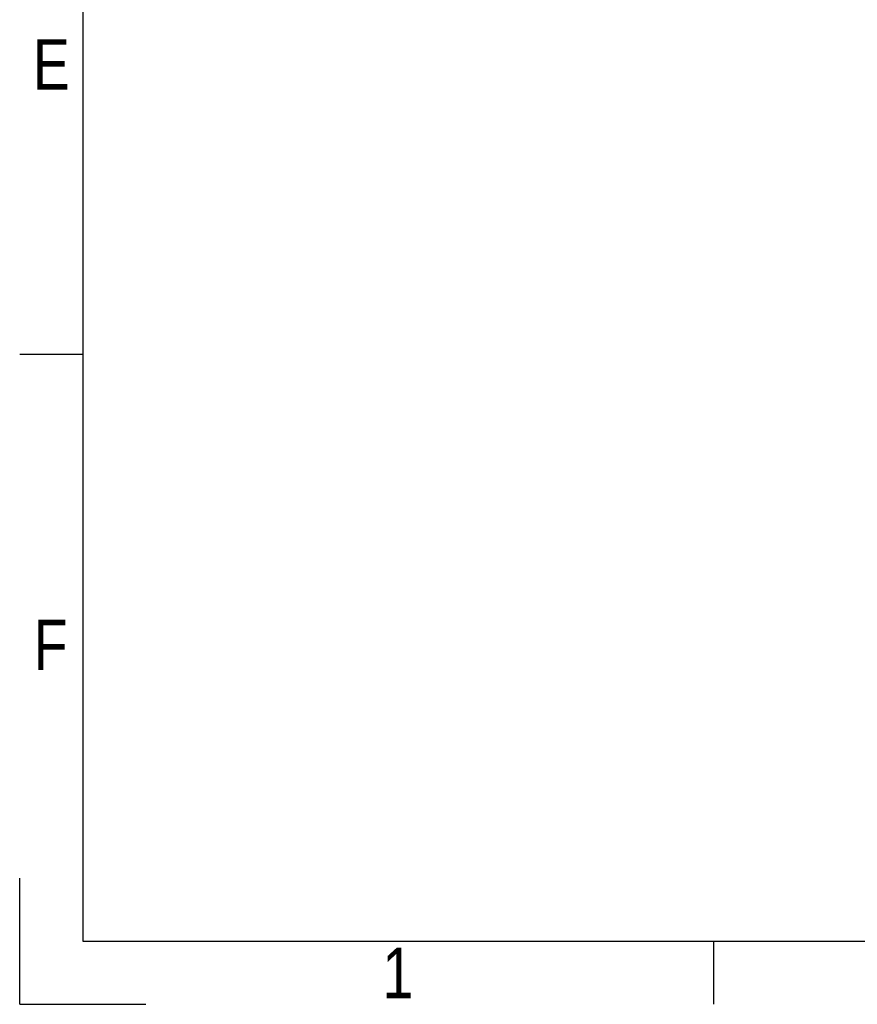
# Model space of a CAD drawing. Header units: millimetres. Extents: x -149 to 420, y 0 to 297.
# Tile 3 of 46: x 0 to 69, y 0 to 81. Entities that reach past the tile are written whole.
import ezdxf

# ---------------------------------------------------------------- set-up
doc = ezdxf.new("R2010")
doc.units = ezdxf.units.MM
doc.layers.add('CARTIGLIO', color=140, linetype='Continuous')
doc.styles.add('SLDTEXTSTYLE2', font='TXT', dxfattribs={"width": 0.821468})

msp = doc.modelspace()

# ---------------------------------------------------------------- linework, layer by layer
at = {"layer": 'CARTIGLIO', "linetype": 'Continuous'}
for p, q in [((5.18012, 291.82257), (5.18012, 5.171)), ((5.18012, 53.29121), (0.0059, 53.29121)), ((0.0059, -0.00321), (0.0059, 10.34522)), ((5.18012, 5.171), (414.8274, 5.171)), ((56.92228, -0.00321), (56.92228, 5.171)), ((0.0059, -0.00321), (10.35433, -0.00321))]:
    msp.add_line(p, q, dxfattribs=at)

# ---------------------------------------------------------------- texts
at = {"layer": 'CARTIGLIO', "char_height": 4.13937, "attachment_point": 2, "style": 'SLDTEXTSTYLE2'}
for s, insert in [('E', (2.60397, 79.14578)), ('F', (2.54667, 31.543)), ('1', (31.00754, 4.63707))]:
    msp.add_mtext(s, dxfattribs=dict(at, insert=insert))

doc.saveas('drawing.dxf')
